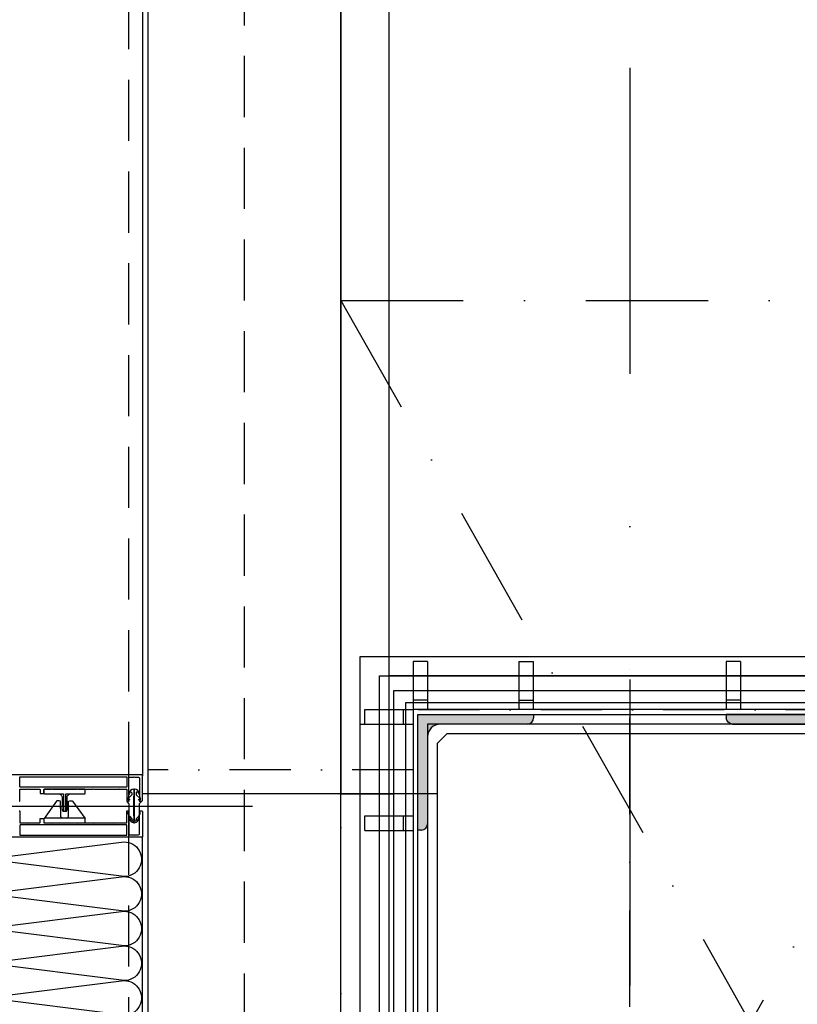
# Model space of a CAD drawing. Header units: millimetres. Extents: x 247761 to 294611, y 172579 to 236863.
# Tile 138 of 256: x 249827 to 250634, y 191274 to 192297. Entities that reach past the tile are written whole.
import ezdxf

# ---------------------------------------------------------------- set-up
doc = ezdxf.new("R2010")
doc.units = ezdxf.units.MM
for name, pattern in [('CK_Čerchovaná 50', [6, 3, -1.5, 0, -1.5]), ('DASHDOTX2', [2, 1, -0.5, 0, -0.5]), ('ČERCHOVANÁ', [25.4, 12.7, -6.35, 0, -6.35]), ('ČÁRKOVANÁ', [19.05, 12.7, -6.35])]:
    doc.linetypes.add(name, pattern=pattern)
for name, color, linetype in [('BOURÁNÍ PODLAHY', 30, 'Continuous'), ('FASÁDA DETAILNÍ', 4, 'Continuous'), ('HU-obrys', 3, 'Continuous'), ('HU-ocel pohled', 9, 'Continuous'), ('HU-ocel rez', 140, 'Continuous'), ('HU-osy', 7, 'DASHDOTX2'), ('HU-slaba odstin sedi 254', 254, 'Continuous'), ('KOTY', 7, 'Continuous'), ('KOTY 50', 7, 'Continuous'), ('KÓTY BOURÁNÍ', 7, 'Continuous'), ('NOVA', 240, 'Continuous'), ('NOVÁ TLUSTÁ', 240, 'Continuous'), ('OBKLAD', 240, 'ČERCHOVANÁ'), ('OSY', 7, 'Continuous'), ('TENKA', 4, 'Continuous')]:
    doc.layers.add(name, color=color, linetype=linetype)
doc.layers.add('PLOCHY K PRONÁJMU', color=200, linetype='Continuous', plot=False)
doc.layers.add('PLOCHY_MISTNOSTI', color=180, linetype='Continuous', plot=False)
doc.styles.add('CS-ROMANS', font='romans.shx', dxfattribs={"width": 0.75, "oblique": 5})
doc.dimstyles.new('A_KÓTA_50', dxfattribs={"dimtxt": 110, "dimasz": 2, "dimexe": 100, "dimexo": 1500, "dimgap": 40, "dimtad": 1, "dimrnd": 1, "dimdsep": 46, "dimtxsty": 'CS-ROMANS', "dimblk": 'KOT_CARA20', "dimcen": 45, "dimse1": 1, "dimse2": 1, "dimclrd": 256, "dimclre": 256, "dimclrt": 256, "dimadec": 0, "dimazin": 0, "dimtfac": 1, "dimtix": 1, "dimtmove": 2, "dimatfit": 3, "dimldrblk": 'OBLIQUE', "dimfxl": 0, "dimtolj": 1, "dimarcsym": 0})

# ---------------------------------------------------------------- blocks, each defined once
blk = doc.blocks.new('236134_0100_s_v')
for points in [[(22.8, -23), (22.8, -5), (42, -5, 0.414214), (43, -4), (43, -1, 0.414214), (42, 0), (1, 0, 0.414214), (0, -1), (0, -4, 0.414214), (1, -5), (20.2, -5), (20.2, -23)], [(15, -5, -0.414214), (19, -9), (19, -16.6, 0.165764), (19.5, -23), (23.5, -23, 0.165764), (24, -16.6), (24, -9, -0.414214), (28, -5)]]:
    blk.add_lwpolyline(points, format="xyb")
blk = doc.blocks.new('236134_0200_s_v')
for points in [[(19.6, 5, -0.41166), (17.6, 7), (17.4, 22.2, 0.344217), (17.1, 22.7), (16, 23), (14, 23, 0.240828), (13.2, 22.6), (0.2, 4.6)], [(23.4, 5, 0.41166), (25.4, 7), (25.6, 22.2, -0.344217), (25.9, 22.7), (27, 23), (29, 23, -0.240828), (29.8, 22.6), (42.8, 4.6)]]:
    blk.add_lwpolyline(points, format="xyb")
blk.add_lwpolyline([(42, 5), (1, 5, 0.414214), (0, 4), (0, 1, 0.414214), (1, 0), (42, 0, 0.414214), (43, 1), (43, 4, 0.414214)], format="xyb", close=True)
blk = doc.blocks.new('244748_a')
blk.add_lwpolyline([(8.3, -1.7, 0.082248), (6.3, -0.9, -1.09695), (6.9, -0.1, -0.315353), (11.3, -5.2, -0.480529), (10.9, -5.6), (4.3, -5.6), (4.1, -5.5), (-16.5, -5.5), (-16.7, -5.6), (-20.4, -5.6, 0.574019), (-21.9, -4.8), (-23, -5.4, 0.524827), (-23, -5.9), (-21.9, -6.5, 0.574021), (-20.4, -5.7), (-16.7, -5.7), (-16.5, -5.9), (4.1, -5.9), (4.3, -5.7), (10.9, -5.7, -0.480529), (11.3, -6.1, -0.326229), (6.9, -11.1, -1.09695), (6.3, -10.3, 0.081457), (8.3, -9.6, 0.599203), (7.5, -8.1), (5.5, -8.1, 0.198965), (5.2, -8.2), (2.2, -11.2), (0.9, -12, -0.738038), (0.5, -11.6), (0.9, -11, 1), (0.3, -10.7), (0, -11.3), (-1, -11.3, 0.619205), (-1.4, -12.1), (-1.3, -12.4, -0.808139), (-2, -13), (-3.6, -11.4, 0.198906), (-4.3, -11.2), (-15, -11.2, -0.198936), (-16.8, -10.4), (-19, -8.2, 0.198942), (-19.3, -8.1), (-20.7, -8.1, 0.500217), (-21.1, -8.7, 0.122037), (-18.5, -10.3, -1.093735), (-19.1, -11.1, -0.240768), (-23.7, -6.1, -0.106226), (-23.7, -5.2, -0.256232), (-19, -0.1, -1.093735), (-18.4, -0.9, 0.116856), (-21.1, -2.6, 0.500217), (-20.7, -3.3), (-19.3, -3.3, 0.198942), (-19, -3.1), (-16.8, -0.9, -0.198936), (-15, -0.2), (-4.3, -0.2, 0.198907), (-3.6, 0.1), (-2, 1.7, -0.808139), (-1.3, 1.1), (-1.4, 0.8, 0.619205), (-1, 0), (0, 0), (0.3, -0.6, 1), (0.9, -0.3), (0.5, 0.3, -0.738038), (0.9, 0.7), (2.2, -0.2), (5.2, -3.1, 0.198965), (5.5, -3.3), (7.5, -3.3, 0.599203)], format="xyb", close=True)
blk = doc.blocks.new('*U500')
for points in [[(0, 0, 0.414243), (0.1, 0.1), (0, 0.9, -1.0001), (0.2, 0.9), (0.1, 0.1, 0.414228), (0.2, 0, 0.414228)], [(0.2, 0, 0.414243), (0.3, 0.1), (0.2, 0.9, -1.0001), (0.4, 0.9), (0.3, 0.1, 0.414228), (0.4, 0, 0.414228)], [(0.4, 0, 0.414243), (0.5, 0.1), (0.4, 0.9, -1.0001), (0.6, 0.9), (0.5, 0.1, 0.414228), (0.6, 0, 0.414228)], [(0.6, 0, 0.414243), (0.7, 0.1), (0.6, 0.9, -1.0001), (0.8, 0.9), (0.7, 0.1, 0.414228), (0.8, 0, 0.414228)], [(0.8, 0, 0.414243), (0.9, 0.1), (0.8, 0.9, -1.0001), (1, 0.9), (0.9, 0.1, 0.414228), (1, 0, 0.414228)], [(1, 0, 0.414243), (1.1, 0.1), (1, 0.9, -1.0001), (1.2, 0.9), (1.1, 0.1, 0.414228), (1.2, 0, 0.414228)], [(1.2, 0, 0.414243), (1.3, 0.1), (1.2, 0.9, -1.0001), (1.4, 0.9), (1.3, 0.1, 0.414228), (1.4, 0, 0.414228)], [(1.4, 0, 0.414243), (1.5, 0.1), (1.4, 0.9, -1.0001), (1.6, 0.9), (1.5, 0.1, 0.414228), (1.6, 0, 0.414228)], [(1.6, 0, 0.414243), (1.7, 0.1), (1.6, 0.9, -1.0001), (1.8, 0.9), (1.7, 0.1, 0.414228), (1.8, 0, 0.414228)], [(1.8, 0, 0.414243), (1.9, 0.1), (1.8001, 0.9, -1.0001), (2, 0.9), (1.9001, 0.1, 0.414228), (2, 0, 0.414228)]]:
    blk.add_lwpolyline(points, format="xyb")
blk = doc.blocks.new('A$C69D17D4D')
at = {"layer": 'FASÁDA DETAILNÍ'}
for p, q in [((-24690, 20252.5), (-24690, 18140.5)), ((-24943.9, 18109), (-24575.7, 18109))]:
    blk.add_line(p, q, dxfattribs=at)
at = {"layer": 'FASÁDA DETAILNÍ', "color": 7, "linetype": 'ČÁRKOVANÁ', "ltscale": 5}
for points in [[(1436, 1464), (-24704, 1464), (-24704, 24704), (1436, 24704)], [(1316, 1584), (-24584, 1584), (-24584, 24584), (1316, 24584)]]:
    blk.add_lwpolyline(points, close=True, dxfattribs=at)
at = {"layer": 'FASÁDA DETAILNÍ'}
for points in [[(1416, 1484), (-24684, 1484), (-24684, 24684), (1416, 24684)], [(1216, 1684), (-24484, 1684), (-24484, 24484), (1216, 24484)]]:
    blk.add_lwpolyline(points, close=True, dxfattribs=at)
for points in [[(-24817.8, 18114, 0.414214), (-24817.3, 18114.5), (-24817.3, 18126.1, -0.414214), (-24816.8, 18126.6), (-24809.4, 18126.6, -0.399985), (-24808.4, 18126.6), (-24796.8, 18126.6, -0.414214), (-24796.3, 18126.1), (-24796.3, 18122.5, 0.414214), (-24795.8, 18122), (-24792.8, 18122, 0.414214), (-24792.3, 18122.5), (-24792.3, 18126.1, -0.414214), (-24791.8, 18126.6), (-24784.5, 18126.6, -0.38324), (-24783.5, 18126.6), (-24758, 18126.6, -0.38324), (-24757, 18126.6), (-24741.5, 18126.6, -0.38324), (-24740.5, 18126.6), (-24715, 18126.6, -0.38324), (-24714, 18126.6), (-24706.7, 18126.6, -0.414214), (-24706.2, 18126.1), (-24706.2, 18114.5, 0.414214), (-24705.7, 18114), (-24705.2, 18114, 0.414214), (-24704.2, 18115), (-24704.2, 18115.5), (-24705, 18115.5), (-24705, 18117), (-24704.3, 18118.2, 0.116937), (-24704.2, 18118.7), (-24704.2, 18137.5, -0.414232), (-24702.7, 18139), (-24699, 18139, -0.399985), (-24698, 18139), (-24694.5, 18139, -0.414232), (-24693, 18137.5), (-24693, 18118.7, 0.116937), (-24692.9, 18118.2), (-24692.2, 18117), (-24692.2, 18115.5), (-24693, 18115.5), (-24693, 18115, 0.414214), (-24692, 18114), (-24691, 18114, 0.414214), (-24690, 18115), (-24690, 18140.5, 0.414214), (-24691, 18141.5), (-24691, 18141.5), (-24839.5, 18141.5, 0.414214)], [(-24817.8, 18104, -0.414214), (-24817.3, 18103.5), (-24817.3, 18091.9, 0.414214), (-24816.8, 18091.4), (-24809.4, 18091.4, 0.399985), (-24808.4, 18091.4), (-24796.8, 18091.4, 0.414214), (-24796.3, 18091.9), (-24796.3, 18095.5, -0.414214), (-24795.8, 18096), (-24792.8, 18096, -0.414214), (-24792.3, 18095.5), (-24792.3, 18091.9, 0.414214), (-24791.8, 18091.4), (-24784.5, 18091.4, 0.38324), (-24783.5, 18091.4), (-24758, 18091.4, 0.38324), (-24757, 18091.4), (-24741.5, 18091.4, 0.38324), (-24740.5, 18091.4), (-24715, 18091.4, 0.38324), (-24714, 18091.4), (-24706.7, 18091.4, 0.414214), (-24706.2, 18091.9), (-24706.2, 18103.5, -0.414214), (-24705.7, 18104), (-24705.2, 18104, -0.414214), (-24704.2, 18103), (-24704.2, 18102.5), (-24705, 18102.5), (-24705, 18101), (-24704.3, 18099.8, -0.116937), (-24704.2, 18099.3), (-24704.2, 18080.5, 0.414232), (-24702.7, 18079), (-24699, 18079, 0.399985), (-24698, 18079), (-24694.5, 18079, 0.414232), (-24693, 18080.5), (-24693, 18099.3, -0.116937), (-24692.9, 18099.8), (-24692.2, 18101), (-24692.2, 18102.5), (-24693, 18102.5), (-24693, 18103, -0.414214), (-24692, 18104), (-24691, 18104, -0.414214), (-24690, 18103), (-24690, 18077.5, -0.414214), (-24691, 18076.5), (-24691, 18076.5), (-24839.5, 18076.5, -0.414214)]]:
    blk.add_lwpolyline(points, format="xyb", dxfattribs=at)
for points in [[(-24816.8, 18139.4), (-24706.7, 18139.4, -0.414214), (-24706.2, 18138.9), (-24706.2, 18129.2, -0.414214), (-24706.7, 18128.7), (-24816.8, 18128.7, -0.414214), (-24817.3, 18129.2), (-24817.3, 18138.9, -0.414214), (-24816.8, 18139.4)], [(-24816.8, 18078.6), (-24706.7, 18078.6, 0.414214), (-24706.2, 18079.1), (-24706.2, 18088.8, 0.414214), (-24706.7, 18089.3), (-24816.8, 18089.3, 0.414214), (-24817.3, 18088.8), (-24817.3, 18079.1, 0.414214), (-24816.8, 18078.6)]]:
    blk.add_lwpolyline(points, format="xyb", close=True, dxfattribs=at)
blk.add_lwpolyline([(-24690, 17690.5), (-24690, 18077.5)], dxfattribs=at)
for name, p in [('236134_0100_s_v', (-24792.3, 18126.6)), ('236134_0200_s_v', (-24792.3, 18091.4))]:
    blk.add_blockref(name, p, dxfattribs=at)
at = {"layer": 'FASÁDA DETAILNÍ', "xscale": -1, "rotation": 270}
blk.add_blockref('244748_a', (-24693, 18115.2), dxfattribs=at)
at = {"layer": 'FASÁDA DETAILNÍ', "xscale": 179.9999932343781, "yscale": 179.9999932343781, "zscale": 179.9999932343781, "rotation": 270}
blk.add_blockref('*U500', (-24871, 18071.7), dxfattribs=at)
blk = doc.blocks.new('NOVÁ PODLAHA')
at = {"layer": 'NOVA'}
blk.add_lwpolyline([(0, 16457.5), (0, 22800), (25700, 22800), (25700, 16457.5)], dxfattribs=at)
blk = doc.blocks.new('A$C657B7939')
at = {"layer": 'HU-slaba odstin sedi 254'}
h = blk.add_hatch(color=256, dxfattribs=at)
h.dxf.hatch_style = 1
h.paths.add_polyline_path([(0.01, 0.1135, 0.414214), (0.0035, 0.12), (0, 0.12), (0, 0), (0.12, 0), (0.12, 0.0035, 0.414214), (0.1135, 0.01), (0.023, 0.01, -0.414214), (0.01, 0.023)])
for p, q in [((0, 0.12), (0.0035, 0.12)), ((0, 0), (0, 0.12)), ((0.01, 0.1135), (0.01, 0.023)), ((0.023, 0.01), (0.1135, 0.01)), ((0.12, 0.0035), (0.12, 0)), ((0.12, 0), (0, 0))]:
    blk.add_line(p, q)
for centre, radius, start, end in [((0.0035, 0.1135), 0.0065, 0, 90), ((0.023, 0.023), 0.013, 180, 270), ((0.1135, 0.0035), 0.0065, 0, 90)]:
    blk.add_arc(centre, radius, start, end)
blk = doc.blocks.new('ztužení sloupů 2')
at = {"layer": 'HU-obrys', "ltscale": 100}
blk.add_lwpolyline([(141108.3, 177277.9), (141108.3, 176697.9), (141118.3, 176687.9), (141498.3, 176687.9), (141508.3, 176697.9), (141508.3, 177277.9), (141498.3, 177287.9), (141118.3, 177287.9)], close=True, dxfattribs=at)
at = {"layer": 'HU-ocel pohled'}
for p, q in [((141083.3, 177362.9), (141083.3, 177312.9)), ((141098.3, 177362.9), (141083.3, 177362.9)), ((141098.3, 177362.9), (141098.3, 177312.9)), ((141193, 177362.9), (141193, 177312.9)), ((141193, 177362.9), (141208, 177362.9)), ((141208, 177362.9), (141208, 177312.9)), ((141408, 177362.9), (141408, 177312.9)), ((141423, 177362.9), (141408, 177362.9)), ((141423, 177362.9), (141423, 177312.9)), ((141518.3, 177362.9), (141518.3, 177312.9)), ((141533.3, 177362.9), (141518.3, 177362.9)), ((141533.3, 177362.9), (141533.3, 177312.9)), ((141098.3, 177322.9), (141083.3, 177322.9)), ((141193, 177322.9), (141208, 177322.9)), ((141423, 177322.9), (141408, 177322.9)), ((141533.3, 177322.9), (141518.3, 177322.9)), ((141033.3, 177312.9), (141083.3, 177312.9)), ((141033.3, 177297.9), (141033.3, 177312.9)), ((141073.3, 177297.9), (141073.3, 177312.9)), ((141583.3, 177312.9), (141533.3, 177312.9)), ((141543.3, 177297.9), (141543.3, 177312.9)), ((141583.3, 177297.9), (141583.3, 177312.9)), ((141028, 177297.9), (141083.3, 177297.9)), ((141588, 177297.9), (141533.3, 177297.9)), ((141033.3, 177202.5), (141083.3, 177202.5)), ((141033.3, 177187.5), (141033.3, 177202.5)), ((141073.3, 177187.5), (141073.3, 177202.5)), ((141583.3, 177202.9), (141533.3, 177202.9)), ((141543.3, 177187.9), (141543.3, 177202.9)), ((141583.3, 177187.9), (141583.3, 177202.9)), ((141033.3, 177187.5), (141083.3, 177187.5)), ((141583.3, 177187.9), (141533.3, 177187.9)), ((141033.3, 176995.4), (141083.3, 176995.4)), ((141033.3, 176980.4), (141033.3, 176995.4)), ((141073.3, 176980.4), (141073.3, 176995.4)), ((141583.3, 176995.4), (141533.3, 176995.4)), ((141543.3, 176980.4), (141543.3, 176995.4)), ((141583.3, 176980.4), (141583.3, 176995.4)), ((141033.3, 176980.4), (141083.3, 176980.4)), ((141583.3, 176980.4), (141533.3, 176980.4)), ((141033.3, 176788.2), (141083.3, 176788.2)), ((141033.3, 176773.2), (141033.3, 176788.2)), ((141073.3, 176773.2), (141073.3, 176788.2)), ((141583.3, 176787.9), (141533.3, 176787.9)), ((141543.3, 176772.9), (141543.3, 176787.9)), ((141583.3, 176772.9), (141583.3, 176787.9)), ((141033.3, 176773.2), (141083.3, 176773.2)), ((141583.3, 176772.9), (141533.3, 176772.9)), ((141028, 176677.9), (141083.3, 176677.9)), ((141033.3, 176662.9), (141033.3, 176677.9)), ((141073.3, 176662.9), (141073.3, 176677.9)), ((141588, 176677.9), (141533.3, 176677.9)), ((141543.3, 176662.9), (141543.3, 176677.9)), ((141583.3, 176662.9), (141583.3, 176677.9)), ((141033.3, 176662.9), (141083.3, 176662.9)), ((141083.3, 176612.9), (141083.3, 176662.9)), ((141098.3, 176612.9), (141098.3, 176662.9)), ((141193, 176612.9), (141193, 176662.9)), ((141208, 176612.9), (141208, 176662.9)), ((141408, 176612.9), (141408, 176662.9)), ((141423, 176612.9), (141423, 176662.9)), ((141518.3, 176612.9), (141518.3, 176662.9)), ((141533.3, 176612.9), (141533.3, 176662.9)), ((141583.3, 176662.9), (141533.3, 176662.9)), ((141098.3, 176652.9), (141083.3, 176652.9)), ((141193, 176652.9), (141208, 176652.9)), ((141423, 176652.9), (141408, 176652.9)), ((141533.3, 176652.9), (141518.3, 176652.9)), ((141098.3, 176612.9), (141083.3, 176612.9)), ((141193, 176612.9), (141208, 176612.9)), ((141423, 176612.9), (141408, 176612.9)), ((141533.3, 176612.9), (141518.3, 176612.9))]:
    blk.add_line(p, q, dxfattribs=at)
for points in [[(141028, 177367.9), (141028, 176607.9), (141588, 176607.9), (141588, 177367.9)], [(141083.3, 177312.9), (141083.3, 176662.9), (141533.3, 176662.9), (141533.3, 177312.9)], [(141098.3, 177297.9), (141098.3, 176677.9), (141518.3, 176677.9), (141518.3, 177297.9)]]:
    blk.add_lwpolyline(points, close=True, dxfattribs=at)
at = {"layer": 'HU-osy', "ltscale": 100}
for p, q in [((141308.3, 176604.2), (141308.3, 177371.5)), ((141662.8, 176987.9), (140895.4, 176987.9))]:
    blk.add_line(p, q, dxfattribs=at)
at = {"layer": 'KÓTY BOURÁNÍ'}
blk.add_circle((141398.5, 176799.7), 90.1, dxfattribs=at)
at = {"layer": 'NOVÁ TLUSTÁ', "ltscale": 5}
for points in [[(141063.3, 177332.9), (141553.3, 177332.9), (141553.3, 176642.9), (141063.3, 176642.9)], [(141075.8, 177320.4), (141540.8, 177320.4), (141540.8, 176655.4), (141075.8, 176655.4)], [(141088.3, 177307.9), (141528.3, 177307.9), (141528.3, 176667.9), (141088.3, 176667.9)]]:
    blk.add_lwpolyline(points, close=True, dxfattribs=at)
at = {"layer": 'HU-ocel rez', "ltscale": 30}
for p, xscale, yscale, rotation in [((141088.3, 177307.9), 1000, 1000, 270), ((141528.3, 177307.9), -1000.000000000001, 1000.000000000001, 90), ((141088.3, 176667.9), -1000, 1000, 270), ((141528.3, 176667.9), 1000.000000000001, 1000.000000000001, 90)]:
    blk.add_blockref('A$C657B7939', p, dxfattribs=dict(at, xscale=xscale, yscale=yscale, rotation=rotation))
at = {"layer": 'KÓTY BOURÁNÍ', "insert": (141371.2, 176807.2), "char_height": 125, "width": 78.647, "attachment_point": 4, "style": 'CS-ROMANS'}
blk.add_mtext('\\A1;b', dxfattribs=at)
blk = doc.blocks.new('KOT_CARA20')
for p, q in [((0, 20), (0, -20)), ((0, 0), (14.14, 14.14)), ((0, 0), (-14.14, -14.14))]:
    blk.add_line(p, q)
blk = doc.blocks.new('*D623')
at = {"layer": 'Defpoints', "color": 0, "ltscale": 5, "transparency": 16777216}
for p in [(249960.5, 194465.9), (249960.5, 191884.6), (250160.5, 191884.6)]:
    blk.add_point(p, dxfattribs=at)
at = {"layer": 'KOTY 50', "lineweight": -2, "ltscale": 5, "transparency": 16777216}
for p, q in [((249958.5, 194465.9), (249956.5, 194465.9)), ((250160.5, 194465.9), (249960.5, 194465.9)), ((250162.5, 194465.9), (250164.5, 194465.9))]:
    blk.add_line(p, q, dxfattribs=at)
at = {"layer": 'KOTY 50', "lineweight": -2, "ltscale": 5, "transparency": 16777216, "xscale": 2, "yscale": 2, "zscale": 2}
blk.add_blockref('KOT_CARA20', (249960.5, 194465.9), dxfattribs=at)
at = {"layer": 'KOTY 50', "lineweight": -2, "ltscale": 5, "transparency": 16777216, "xscale": 2, "yscale": 2, "zscale": 2, "rotation": 180}
blk.add_blockref('KOT_CARA20', (250160.5, 194465.9), dxfattribs=at)
at = {"layer": 'KOTY 50', "ltscale": 5, "transparency": 16777216, "insert": (250060.5, 194560.9), "char_height": 110, "attachment_point": 5, "style": 'CS-ROMANS'}
blk.add_mtext('\\A1;200', dxfattribs=at)
blk = doc.blocks.new('_OBLIQUE')
at = {"color": 0, "linetype": 'ByBlock', "ltscale": 15}
blk.add_line((-0.5, -0.5), (0.5, 0.5), dxfattribs=at)
blk = doc.blocks.new('*D624')
at = {"layer": 'Defpoints', "color": 0, "ltscale": 5, "transparency": 16777216}
for p in [(249720.5, 194465.9), (249960.5, 191884.6), (249720.5, 191734.9)]:
    blk.add_point(p, dxfattribs=at)
at = {"layer": 'KOTY 50', "lineweight": -2, "ltscale": 5, "transparency": 16777216}
blk.add_line((249958.5, 194465.9), (249722.5, 194465.9), dxfattribs=at)
at = {"layer": 'KOTY 50', "lineweight": -2, "ltscale": 5, "transparency": 16777216, "xscale": 2, "yscale": 2, "zscale": 2, "rotation": 180}
blk.add_blockref('KOT_CARA20', (249720.5, 194465.9), dxfattribs=at)
at = {"layer": 'KOTY 50', "lineweight": -2, "ltscale": 5, "transparency": 16777216, "xscale": 2, "yscale": 2, "zscale": 2}
blk.add_blockref('KOT_CARA20', (249960.5, 194465.9), dxfattribs=at)
at = {"layer": 'KOTY 50', "ltscale": 5, "transparency": 16777216, "insert": (249558.8, 194375.1), "char_height": 110, "attachment_point": 5, "style": 'CS-ROMANS'}
blk.add_mtext('\\A1;240', dxfattribs=at)

msp = doc.modelspace()

# ---------------------------------------------------------------- linework, layer by layer
at = {"layer": 'BOURÁNÍ PODLAHY', "color": 6, "linetype": 'ČERCHOVANÁ', "ltscale": 10}
for p, q in [((250160.517, 190505.259), (251010.517, 192005.259)), ((250160.517, 192005.259), (251010.517, 190505.259))]:
    msp.add_line(p, q, dxfattribs=at)
msp.add_lwpolyline([(250160.517, 192005.259), (251010.517, 192005.259), (251010.517, 190505.259), (250160.517, 190505.259)], close=True, dxfattribs=at)
at = {"layer": 'NOVA'}
msp.add_line((250260.517, 191492.759), (249954.517, 191492.759), dxfattribs=at)
msp.add_line((250260.517, 191492.759), (249954.517, 191492.759), dxfattribs=at)
msp.add_line((250260.517, 191492.759), (249954.517, 191492.759), dxfattribs=at)
msp.add_line((250260.517, 191492.759), (249954.517, 191492.759), dxfattribs=at)
at = {"layer": 'OBKLAD', "ltscale": 5}
for points in [[(251048.017, 191743.259), (251048.017, 191317.759), (250685.517, 191317.759), (250685.517, 191580.259), (250235.517, 191580.259), (250235.517, 191517.759), (249960.517, 191517.759)], [(250685.517, 191317.759), (250685.517, 191580.259), (250235.517, 191580.259), (250235.517, 191517.759), (249960.517, 191517.759)]]:
    msp.add_lwpolyline(points, dxfattribs=at)
at = {"layer": 'OSY', "linetype": 'ČERCHOVANÁ', "ltscale": 25}
msp.add_line((250460.517, 199232.667), (250460.517, 174158.02), dxfattribs=at)
at = {"layer": 'PLOCHY K PRONÁJMU', "ltscale": 5}
msp.add_lwpolyline([(250210.517, 197805.259), (275810.517, 197805.259), (275810.517, 175105.259), (250210.517, 175105.259)], close=True, dxfattribs=at)
msp.add_lwpolyline([(256910.517, 191455.259), (256510.517, 191455.259), (256510.517, 191055.259), (256710.517, 191055.259), (256710.517, 186655.259), (256510.517, 186655.259), (256510.517, 186455.259), (250720.517, 186455.259), (250720.517, 186815.259), (250210.517, 186815.259), (250210.517, 190895.259), (250720.517, 190895.259), (250720.517, 191615.259), (250210.517, 191615.259), (250210.517, 195699.259)], dxfattribs=at)
at = {"layer": 'PLOCHY K PRONÁJMU', "color": 70, "ltscale": 5}
msp.add_lwpolyline([(250200.517, 191615.259), (250720.517, 191615.259), (250720.517, 190895.259), (250200.517, 190895.259)], close=True, dxfattribs=at)
at = {"layer": 'PLOCHY_MISTNOSTI', "ltscale": 5}
msp.add_lwpolyline([(252160.517, 192818.759), (250160.517, 192818.759), (250160.517, 191492.759), (250215.517, 191492.759), (250215.517, 191600.259), (250705.517, 191600.259), (250705.852, 191292.759), (254798.017, 191292.759), (254798.017, 192917.759), (254448.017, 192917.759), (254448.017, 193168.759), (252160.517, 193168.759)], close=True, dxfattribs=at)
at = {"layer": 'TENKA', "linetype": 'CK_Čerchovaná 50', "ltscale": 50}
msp.add_line((250160.517, 174855.259), (250160.517, 198055.259), dxfattribs=at)

# ---------------------------------------------------------------- block references
at = {"layer": 'KOTY'}
msp.add_blockref('NOVÁ PODLAHA', (250160.517, 175055.259), dxfattribs=at)
at = {"layer": 'KOTY 50'}
msp.add_blockref('ztužení sloupů 2', (109152.19, 14267.4), dxfattribs=at)
at = {"layer": 'NOVA', "ltscale": 300}
msp.add_blockref('A$C69D17D4D', (274644.517, 173371.259), dxfattribs=at)

# ---------------------------------------------------------------- dimensions: what is measured, and where the dimension line sits
at = {"layer": 'KOTY 50', "ltscale": 5}
dim = msp.add_linear_dim(base=(249960.517, 194465.924), p1=(250160.517, 191884.622), p2=(249960.517, 191884.622), angle=180, dimstyle='A_KÓTA_50', dxfattribs=at)
dim.commit()
dim.dimension.update_dxf_attribs({"geometry": '*D623', "text_midpoint": (250060.517, 194560.924)})
dim = msp.add_linear_dim(base=(249720.517, 194465.924), p1=(249960.517, 191884.622), p2=(249720.517, 191734.878), angle=180, dimstyle='A_KÓTA_50', dxfattribs=at)
dim.commit()
dim.dimension.update_dxf_attribs({"geometry": '*D624', "text_midpoint": (249558.822, 194375.085), "dimtype": 128})

doc.saveas('drawing.dxf')
